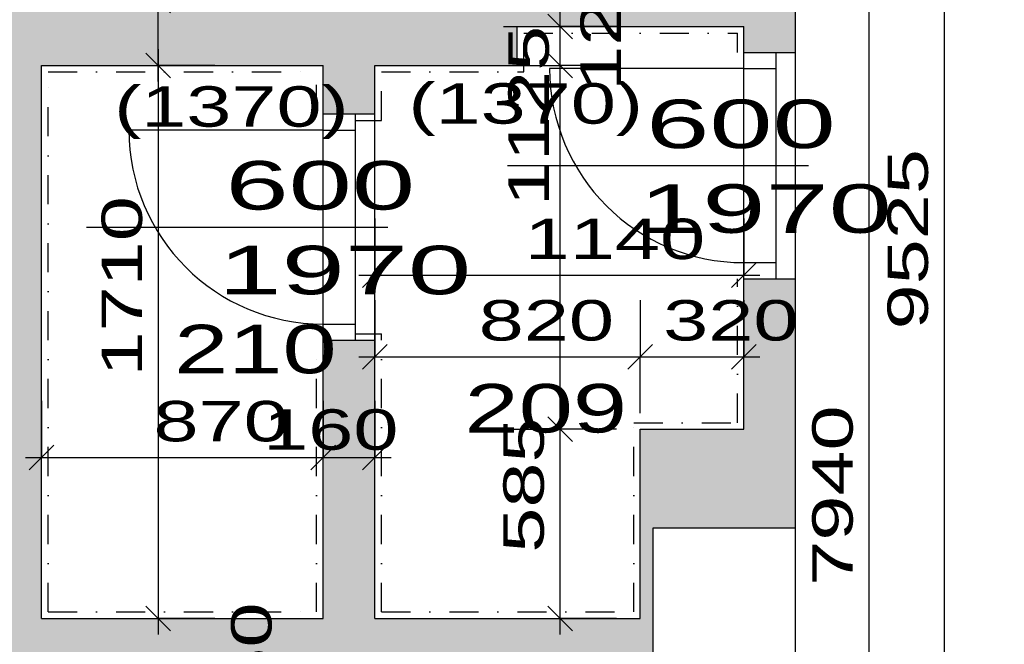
# Model space of a CAD drawing. Extents: x -196363 to 396902, y -489949 to -260582.
# Tile 147 of 256: x 172382 to 175425, y -380603 to -378672. Entities that reach past the tile are written whole.
import ezdxf

# ---------------------------------------------------------------- set-up
doc = ezdxf.new("R2010")
doc.units = 0
doc.header["$MEASUREMENT"] = 0
doc.linetypes.add('DOTDASH', pattern=[1, 0.3, -0.2, 0, -0.2, 0.3])
for name, color, linetype in [('bourani', 15, 'Continuous'), ('dvere', 1, 'Continuous'), ('koty', 1, 'Continuous'), ('legenda', 1, 'Continuous'), ('noszdiv', 1, 'Continuous'), ('srafbourani', 15, 'Continuous')]:
    doc.layers.add(name, color=color, linetype=linetype)
doc.styles.add('SPIRITTXTSTYLE1', font='ROMAN')
doc.styles.add('SPIRITTXTSTYLE2', font='txt')
doc.linetypes.add('CERCH2', pattern='A,0,-1,[17,dur+dsp vaclavov.shx,S=0.003401,R=0,X=-1,Y=0],0', length=1)
doc.dimstyles.new('SPIRITSTYLE258', dxfattribs={"dimtxt": 125, "dimasz": 12.7, "dimexe": 175, "dimexo": 51.516407, "dimgap": 50, "dimtad": 1, "dimdec": 3, "dimzin": 0, "dimdsep": 46, "dimlunit": 7, "dimtxsty": 'SPIRITTXTSTYLE1', "dimblk1": '_TICKMARKS258', "dimblk2": '_TICKMARKS258', "dimsah": 1, "dimcen": 0.09, "dimdle": 50, "dimclrd": 1, "dimclre": 1, "dimclrt": 1, "dimadec": 0, "dimazin": 0, "dimtfac": 1, "dimtdec": 4, "dimtofl": 0, "dimtmove": 1, "dimatfit": 0, "dimfxl": 0, "dimtolj": 1, "dimtzin": 0, "dimarcsym": 0})
doc.dimstyles.new('SPIRITSTYLE26', dxfattribs={"dimtxt": 125, "dimasz": 12.7, "dimexe": 175, "dimexo": -175, "dimgap": 50, "dimtad": 1, "dimdec": 3, "dimzin": 0, "dimdsep": 46, "dimlunit": 7, "dimtxsty": 'SPIRITTXTSTYLE1', "dimblk1": '_TICKMARKS26', "dimblk2": '_TICKMARKS26', "dimsah": 1, "dimcen": 0.09, "dimdle": 50, "dimclrd": 1, "dimclre": 1, "dimclrt": 1, "dimadec": 0, "dimazin": 0, "dimtfac": 1, "dimtdec": 4, "dimtofl": 0, "dimtmove": 1, "dimatfit": 0, "dimfxl": 0, "dimtolj": 1, "dimtzin": 0, "dimarcsym": 0})
doc.dimstyles.new('SPIRITSTYLE264', dxfattribs={"dimtxt": 125, "dimasz": 12.7, "dimexe": 175, "dimexo": 1037.502686, "dimgap": 50, "dimtad": 1, "dimdec": 3, "dimzin": 0, "dimdsep": 46, "dimlunit": 7, "dimtxsty": 'SPIRITTXTSTYLE1', "dimblk1": '_TICKMARKS264', "dimblk2": '_TICKMARKS264', "dimsah": 1, "dimcen": 0.09, "dimdle": 50, "dimclrd": 1, "dimclre": 1, "dimclrt": 1, "dimadec": 0, "dimazin": 0, "dimtfac": 1, "dimtdec": 4, "dimtofl": 0, "dimtmove": 1, "dimatfit": 0, "dimfxl": 0, "dimtolj": 1, "dimtzin": 0, "dimarcsym": 0})
doc.dimstyles.new('SPIRITSTYLE265', dxfattribs={"dimtxt": 125, "dimasz": 12.7, "dimexe": 175, "dimexo": 49.234375, "dimgap": 50, "dimtad": 1, "dimdec": 3, "dimzin": 0, "dimdsep": 46, "dimlunit": 7, "dimtxsty": 'SPIRITTXTSTYLE1', "dimblk1": '_TICKMARKS265', "dimblk2": '_TICKMARKS265', "dimsah": 1, "dimcen": 0.09, "dimdle": 50, "dimclrd": 1, "dimclre": 1, "dimclrt": 1, "dimadec": 0, "dimazin": 0, "dimtfac": 1, "dimtdec": 4, "dimtofl": 0, "dimtmove": 1, "dimatfit": 0, "dimfxl": 0, "dimtolj": 1, "dimtzin": 0, "dimarcsym": 0})
doc.dimstyles.new('SPIRITSTYLE266', dxfattribs={"dimtxt": 125, "dimasz": 12.7, "dimexe": 175, "dimexo": 76.817184, "dimgap": 50, "dimtad": 1, "dimdec": 3, "dimzin": 0, "dimdsep": 46, "dimlunit": 7, "dimtxsty": 'SPIRITTXTSTYLE1', "dimblk1": '_TICKMARKS266', "dimblk2": '_TICKMARKS266', "dimsah": 1, "dimcen": 0.09, "dimdle": 50, "dimclrd": 1, "dimclre": 1, "dimclrt": 1, "dimadec": 0, "dimazin": 0, "dimtfac": 1, "dimtdec": 4, "dimtofl": 0, "dimtmove": 1, "dimatfit": 0, "dimfxl": 0, "dimtolj": 1, "dimtzin": 0, "dimarcsym": 0})
doc.dimstyles.new('SPIRITSTYLE387', dxfattribs={"dimtxt": 125, "dimasz": 12.7, "dimexe": 175, "dimexo": 837.130493, "dimgap": 50, "dimtad": 1, "dimdec": 3, "dimzin": 0, "dimdsep": 46, "dimlunit": 7, "dimtxsty": 'SPIRITTXTSTYLE1', "dimblk1": '_TICKMARKS387', "dimblk2": '_TICKMARKS387', "dimsah": 1, "dimcen": 0.09, "dimdle": 50, "dimclrd": 1, "dimclre": 1, "dimclrt": 1, "dimadec": 0, "dimazin": 0, "dimtfac": 1, "dimtdec": 4, "dimtofl": 0, "dimtmove": 1, "dimatfit": 0, "dimfxl": 0, "dimtolj": 1, "dimtzin": 0, "dimarcsym": 0})
doc.dimstyles.new('SPIRITSTYLE403', dxfattribs={"dimtxt": 125, "dimasz": 12.7, "dimexe": 175, "dimexo": 10.935936, "dimgap": 50, "dimtad": 1, "dimdec": 3, "dimzin": 0, "dimdsep": 46, "dimlunit": 7, "dimtxsty": 'SPIRITTXTSTYLE1', "dimblk1": '_TICKMARKS403', "dimblk2": '_TICKMARKS403', "dimsah": 1, "dimcen": 0.09, "dimdle": 50, "dimclrd": 1, "dimclre": 1, "dimclrt": 1, "dimadec": 0, "dimazin": 0, "dimtfac": 1, "dimtdec": 4, "dimtofl": 0, "dimtmove": 1, "dimatfit": 0, "dimfxl": 0, "dimtolj": 1, "dimtzin": 0, "dimarcsym": 0})
doc.dimstyles.new('SPIRITSTYLE405', dxfattribs={"dimtxt": 125, "dimasz": 12.7, "dimexe": 175, "dimexo": -100.585938, "dimgap": 50, "dimtad": 1, "dimdec": 3, "dimzin": 0, "dimdsep": 46, "dimlunit": 7, "dimtxsty": 'SPIRITTXTSTYLE1', "dimblk1": '_TICKMARKS405', "dimblk2": '_TICKMARKS405', "dimsah": 1, "dimcen": 0.09, "dimdle": 50, "dimclrd": 1, "dimclre": 1, "dimclrt": 1, "dimadec": 0, "dimazin": 0, "dimtfac": 1, "dimtdec": 4, "dimtofl": 0, "dimtmove": 1, "dimatfit": 0, "dimfxl": 0, "dimtolj": 1, "dimtzin": 0, "dimarcsym": 0})
doc.dimstyles.new('SPIRITSTYLE406', dxfattribs={"dimtxt": 125, "dimasz": 12.7, "dimexe": 175, "dimexo": 72.898048, "dimgap": 50, "dimtad": 1, "dimdec": 3, "dimzin": 0, "dimdsep": 46, "dimlunit": 7, "dimtxsty": 'SPIRITTXTSTYLE1', "dimblk1": '_TICKMARKS406', "dimblk2": '_TICKMARKS406', "dimsah": 1, "dimcen": 0.09, "dimdle": 50, "dimclrd": 1, "dimclre": 1, "dimclrt": 1, "dimadec": 0, "dimazin": 0, "dimtfac": 1, "dimtdec": 4, "dimtofl": 0, "dimtmove": 1, "dimatfit": 0, "dimfxl": 0, "dimtolj": 1, "dimtzin": 0, "dimarcsym": 0})
doc.dimstyles.new('SPIRITSTYLE407', dxfattribs={"dimtxt": 125, "dimasz": 12.7, "dimexe": 175, "dimexo": -42.890236, "dimgap": 50, "dimtad": 1, "dimdec": 3, "dimzin": 0, "dimdsep": 46, "dimlunit": 7, "dimtxsty": 'SPIRITTXTSTYLE1', "dimblk1": '_TICKMARKS407', "dimblk2": '_TICKMARKS407', "dimsah": 1, "dimcen": 0.09, "dimdle": 50, "dimclrd": 1, "dimclre": 1, "dimclrt": 1, "dimadec": 0, "dimazin": 0, "dimtfac": 1, "dimtdec": 4, "dimtofl": 0, "dimtmove": 1, "dimatfit": 0, "dimfxl": 0, "dimtolj": 1, "dimtzin": 0, "dimarcsym": 0})

# ---------------------------------------------------------------- blocks, each defined once
blk = doc.blocks.new('_TICKMARKS387')
at = {"color": 1, "linetype": 'Continuous'}
blk.add_line((-3, -3), (3, 3), dxfattribs=at)
blk = doc.blocks.new('*D979')
at = {"color": 1, "linetype": 'Continuous', "ltscale": 300}
for p, q in [((173242.578125, -380992.875, 1723.800049), (173242.578125, -380632.875, 1723.800049)), ((173067.59375, -380682.875, 1723.800049), (173242.578125, -380682.875, 1723.800049)), ((173417.578125, -380682.875, 1723.800049), (173242.578125, -380682.875, 1723.800049)), ((173067.59375, -380942.875, 1723.800049), (173242.578125, -380942.875, 1723.800049)), ((173417.578125, -380942.875, 1723.800049), (173242.578125, -380942.875, 1723.800049))]:
    blk.add_line(p, q, dxfattribs=at)
at = {"color": 1, "linetype": 'Continuous', "ltscale": 300, "xscale": 12.69999980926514, "yscale": 12.69999980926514, "zscale": 12.69999980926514}
for p, rotation in [((173242.578125, -380682.875, 1723.800049), 90.00000250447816), ((173242.578125, -380942.875, 1723.800049), 270.0000006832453)]:
    blk.add_blockref('_TICKMARKS387', p, dxfattribs=dict(at, rotation=rotation))
at = {"color": 1, "linetype": 'Continuous', "ltscale": 300, "style": 'SPIRITTXTSTYLE1', "width": 1.5}
blk.add_text('260', height=125, rotation=90.000002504, dxfattribs=at).set_placement((173160.53125, -380891.71875, 1723.800049))
blk = doc.blocks.new('_TICKMARKS403')
at = {"color": 1, "linetype": 'Continuous'}
blk.add_line((-3, -3), (3, 3), dxfattribs=at)
blk = doc.blocks.new('*D1033')
at = {"color": 1, "linetype": 'Continuous', "ltscale": 300}
for p, q in [((175238.765625, -374697.875, 1723.800049), (175238.765625, -384322.875, 1723.800049)), ((175063.765625, -374747.875, 1723.800049), (175238.765625, -374747.875, 1723.800049)), ((175413.765625, -374747.875, 1723.800049), (175238.765625, -374747.875, 1723.800049)), ((175063.765625, -384272.875, 1723.800049), (175238.765625, -384272.875, 1723.800049)), ((175413.765625, -384272.875, 1723.800049), (175238.765625, -384272.875, 1723.800049))]:
    blk.add_line(p, q, dxfattribs=at)
at = {"color": 1, "linetype": 'Continuous', "ltscale": 300, "xscale": 12.69999980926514, "yscale": 12.69999980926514, "zscale": 12.69999980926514}
for p, rotation in [((175238.765625, -374747.875, 1723.800049), 90.00000250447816), ((175238.765625, -384272.875, 1723.800049), -90.00000250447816)]:
    blk.add_blockref('_TICKMARKS403', p, dxfattribs=dict(at, rotation=rotation))
at = {"color": 1, "linetype": 'Continuous', "ltscale": 300, "style": 'SPIRITTXTSTYLE1', "width": 1.5}
blk.add_text('9525', height=125, rotation=450.000019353, dxfattribs=at).set_placement((175188.765625, -379629.40625, 1723.800049))
blk = doc.blocks.new('_TICKMARKS258')
at = {"color": 1, "linetype": 'Continuous'}
blk.add_line((-3, -3), (3, 3), dxfattribs=at)
blk = doc.blocks.new('*D1034')
at = {"color": 1, "linetype": 'Continuous', "ltscale": 300}
for p, q in [((175006.25, -376282.875, 1723.8), (175006.25, -384322.875, 1723.8)), ((174831.25, -376332.875, 1723.8), (175006.25, -376332.875, 1723.8)), ((175181.25, -376332.875, 1723.8), (175006.25, -376332.875, 1723.8)), ((174831.25, -384272.875, 1723.8), (175006.25, -384272.875, 1723.8)), ((175181.25, -384272.875, 1723.8), (175006.25, -384272.875, 1723.8))]:
    blk.add_line(p, q, dxfattribs=at)
at = {"color": 1, "linetype": 'Continuous', "ltscale": 300, "xscale": 12.69999980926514, "yscale": 12.69999980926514, "zscale": 12.69999980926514}
for p, rotation in [((175006.25, -376332.875, 1723.8), 90.00000250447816), ((175006.25, -384272.875, 1723.8), -90.00000250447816)]:
    blk.add_blockref('_TICKMARKS258', p, dxfattribs=dict(at, rotation=rotation))
at = {"color": 1, "linetype": 'Continuous', "ltscale": 300, "style": 'SPIRITTXTSTYLE1', "width": 1.5}
blk.add_text('7940', height=125, rotation=450.0000194, dxfattribs=at).set_placement((174956.25, -380421.9375, 1723.8))
blk = doc.blocks.new('_TICKMARKS405')
at = {"color": 1, "linetype": 'Continuous'}
blk.add_line((-3, -3), (3, 3), dxfattribs=at)
blk = doc.blocks.new('*D1042')
at = {"color": 1, "linetype": 'Continuous', "ltscale": 300}
for p, q in [((172810.296875, -378862.875, 1723.800049), (172810.296875, -378562.875, 1723.800049)), ((172635.296875, -378612.875, 1723.800049), (172810.296875, -378612.875, 1723.800049)), ((172985.28125, -378612.875, 1723.800049), (172810.296875, -378612.875, 1723.800049)), ((172635.296875, -378812.875, 1723.800049), (172810.296875, -378812.875, 1723.800049)), ((172985.28125, -378812.875, 1723.800049), (172810.296875, -378812.875, 1723.800049))]:
    blk.add_line(p, q, dxfattribs=at)
at = {"color": 1, "linetype": 'Continuous', "ltscale": 300, "xscale": 12.69999980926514, "yscale": 12.69999980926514, "zscale": 12.69999980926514}
for p, rotation in [((172810.296875, -378612.875, 1723.800049), 90.00000250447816), ((172810.296875, -378812.875, 1723.800049), 270.0000006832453)]:
    blk.add_blockref('_TICKMARKS405', p, dxfattribs=dict(at, rotation=rotation))
at = {"color": 1, "linetype": 'Continuous', "ltscale": 300, "style": 'SPIRITTXTSTYLE1', "width": 1.5}
blk.add_text('200', height=125, rotation=90.000002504, dxfattribs=at).set_placement((172780.328125, -378454.625, 1723.800049))
blk = doc.blocks.new('*D1043')
at = {"color": 1, "linetype": 'Continuous', "ltscale": 300}
for p, q in [((172810.296875, -378762.875, 1723.800049), (172810.296875, -380572.875, 1723.800049)), ((172635.296875, -378812.875, 1723.800049), (172810.296875, -378812.875, 1723.800049)), ((172985.28125, -378812.875, 1723.800049), (172810.296875, -378812.875, 1723.800049)), ((172635.296875, -380522.84375, 1723.800049), (172810.296875, -380522.84375, 1723.800049)), ((172985.28125, -380522.84375, 1723.800049), (172810.296875, -380522.84375, 1723.800049))]:
    blk.add_line(p, q, dxfattribs=at)
at = {"color": 1, "linetype": 'Continuous', "ltscale": 300, "xscale": 12.69999980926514, "yscale": 12.69999980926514, "zscale": 12.69999980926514}
for p, rotation in [((172810.296875, -378812.875, 1723.800049), 90.00000250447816), ((172810.296875, -380522.84375, 1723.800049), -90.00000250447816)]:
    blk.add_blockref('_TICKMARKS405', p, dxfattribs=dict(at, rotation=rotation))
at = {"color": 1, "linetype": 'Continuous', "ltscale": 300, "style": 'SPIRITTXTSTYLE1', "width": 1.5}
blk.add_text('1710', height=125, rotation=450.000019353, dxfattribs=at).set_placement((172760.28125, -379775, 1723.800049))
blk = doc.blocks.new('_TICKMARKS264')
at = {"color": 1, "linetype": 'Continuous'}
blk.add_line((-3, -3), (3, 3), dxfattribs=at)
blk = doc.blocks.new('*D1044')
at = {"color": 1, "linetype": 'Continuous', "ltscale": 300}
for p, q in [((172449.734375, -379850.375, 1723.800049), (172449.734375, -380025.375, 1723.800049)), ((173319.734375, -379850.375, 1723.800049), (173319.734375, -380025.375, 1723.800049)), ((172399.734375, -380025.375, 1723.800049), (173369.71875, -380025.375, 1723.800049)), ((172449.734375, -380200.375, 1723.800049), (172449.734375, -380025.375, 1723.800049)), ((173319.734375, -380200.375, 1723.800049), (173319.734375, -380025.375, 1723.800049))]:
    blk.add_line(p, q, dxfattribs=at)
at = {"color": 1, "linetype": 'Continuous', "ltscale": 300, "xscale": 12.69999980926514, "yscale": 12.69999980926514, "zscale": 12.69999980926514, "rotation": 180.0000050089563}
blk.add_blockref('_TICKMARKS264', (172449.734375, -380025.375, 1723.800049), dxfattribs=at)
at = {"color": 1, "linetype": 'Continuous', "ltscale": 300, "xscale": 12.69999980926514, "yscale": 12.69999980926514, "zscale": 12.69999980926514}
blk.add_blockref('_TICKMARKS264', (173319.734375, -380025.375, 1723.800049), dxfattribs=at)
at = {"color": 1, "linetype": 'Continuous', "ltscale": 300, "style": 'SPIRITTXTSTYLE1', "width": 1.5}
blk.add_text('870', height=125, dxfattribs=at).set_placement((172795.4375, -379975.40625, 1723.800049))
blk = doc.blocks.new('_TICKMARKS26')
at = {"color": 1, "linetype": 'Continuous'}
blk.add_line((-3, -3), (3, 3), dxfattribs=at)
blk = doc.blocks.new('*D1045')
at = {"color": 1, "linetype": 'Continuous', "ltscale": 300}
for p, q in [((173319.734375, -379850.375, 1723.800049), (173319.734375, -380025.375, 1723.800049)), ((173479.71875, -379850.375, 1723.800049), (173479.71875, -380025.375, 1723.800049)), ((173269.734375, -380025.375, 1723.800049), (173529.71875, -380025.375, 1723.800049)), ((173319.734375, -380200.375, 1723.800049), (173319.734375, -380025.375, 1723.800049)), ((173479.71875, -380200.375, 1723.800049), (173479.71875, -380025.375, 1723.800049))]:
    blk.add_line(p, q, dxfattribs=at)
at = {"color": 1, "linetype": 'Continuous', "ltscale": 300, "xscale": 12.69999980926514, "yscale": 12.69999980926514, "zscale": 12.69999980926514, "rotation": 180.0000050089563}
blk.add_blockref('_TICKMARKS26', (173319.734375, -380025.375, 1723.800049), dxfattribs=at)
at = {"color": 1, "linetype": 'Continuous', "ltscale": 300, "xscale": 12.69999980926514, "yscale": 12.69999980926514, "zscale": 12.69999980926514}
blk.add_blockref('_TICKMARKS26', (173479.71875, -380025.375, 1723.800049), dxfattribs=at)
at = {"color": 1, "linetype": 'Continuous', "ltscale": 300, "style": 'SPIRITTXTSTYLE1', "width": 1.5}
blk.add_text('160', height=125, dxfattribs=at).set_placement((173134.28125, -380001.375, 1723.800049))
blk = doc.blocks.new('*D1046')
at = {"color": 1, "linetype": 'Continuous', "ltscale": 300}
for p, q in [((173479.71875, -379538.625, 1723.800049), (173479.71875, -379713.625, 1723.800049)), ((174299.71875, -379538.625, 1723.800049), (174299.71875, -379713.625, 1723.800049)), ((173429.71875, -379713.625, 1723.800049), (174349.703125, -379713.625, 1723.800049)), ((173479.71875, -379888.625, 1723.800049), (173479.71875, -379713.625, 1723.800049)), ((174299.71875, -379888.625, 1723.800049), (174299.71875, -379713.625, 1723.800049))]:
    blk.add_line(p, q, dxfattribs=at)
at = {"color": 1, "linetype": 'Continuous', "ltscale": 300, "xscale": 12.69999980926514, "yscale": 12.69999980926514, "zscale": 12.69999980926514, "rotation": 180.0000050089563}
blk.add_blockref('_TICKMARKS26', (173479.71875, -379713.625, 1723.800049), dxfattribs=at)
at = {"color": 1, "linetype": 'Continuous', "ltscale": 300, "xscale": 12.69999980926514, "yscale": 12.69999980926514, "zscale": 12.69999980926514}
blk.add_blockref('_TICKMARKS26', (174299.71875, -379713.625, 1723.800049), dxfattribs=at)
at = {"color": 1, "linetype": 'Continuous', "ltscale": 300, "style": 'SPIRITTXTSTYLE1', "width": 1.5}
blk.add_text('820', height=125, dxfattribs=at).set_placement((173800.4375, -379663.65625, 1723.800049))
blk = doc.blocks.new('_TICKMARKS265')
at = {"color": 1, "linetype": 'Continuous'}
blk.add_line((-3, -3), (3, 3), dxfattribs=at)
blk = doc.blocks.new('*D1047')
at = {"color": 1, "linetype": 'Continuous', "ltscale": 300}
for p, q in [((174299.71875, -379538.625, 1723.800049), (174299.71875, -379713.625, 1723.800049)), ((174619.734375, -379538.625, 1723.800049), (174619.734375, -379713.625, 1723.800049)), ((174249.71875, -379713.625, 1723.800049), (174669.734375, -379713.625, 1723.800049)), ((174299.71875, -379888.625, 1723.800049), (174299.71875, -379713.625, 1723.800049)), ((174619.734375, -379888.625, 1723.800049), (174619.734375, -379713.625, 1723.800049))]:
    blk.add_line(p, q, dxfattribs=at)
at = {"color": 1, "linetype": 'Continuous', "ltscale": 300, "xscale": 12.69999980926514, "yscale": 12.69999980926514, "zscale": 12.69999980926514, "rotation": 180.0000050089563}
blk.add_blockref('_TICKMARKS265', (174299.71875, -379713.625, 1723.800049), dxfattribs=at)
at = {"color": 1, "linetype": 'Continuous', "ltscale": 300, "xscale": 12.69999980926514, "yscale": 12.69999980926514, "zscale": 12.69999980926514}
blk.add_blockref('_TICKMARKS265', (174619.734375, -379713.625, 1723.800049), dxfattribs=at)
at = {"color": 1, "linetype": 'Continuous', "ltscale": 300, "style": 'SPIRITTXTSTYLE1', "width": 1.5}
blk.add_text('320', height=125, dxfattribs=at).set_placement((174370.4375, -379663.65625, 1723.800049))
blk = doc.blocks.new('_TICKMARKS266')
at = {"color": 1, "linetype": 'Continuous'}
blk.add_line((-3, -3), (3, 3), dxfattribs=at)
blk = doc.blocks.new('*D1048')
at = {"color": 1, "linetype": 'Continuous', "ltscale": 300}
for p, q in [((173479.71875, -379286.8125, 1723.800049), (173479.71875, -379461.8125, 1723.800049)), ((174619.734375, -379286.8125, 1723.800049), (174619.734375, -379461.8125, 1723.800049)), ((173429.71875, -379461.8125, 1723.800049), (174669.734375, -379461.8125, 1723.800049)), ((173479.71875, -379636.8125, 1723.800049), (173479.71875, -379461.8125, 1723.800049)), ((174619.734375, -379636.8125, 1723.800049), (174619.734375, -379461.8125, 1723.800049))]:
    blk.add_line(p, q, dxfattribs=at)
at = {"color": 1, "linetype": 'Continuous', "ltscale": 300, "xscale": 12.69999980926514, "yscale": 12.69999980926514, "zscale": 12.69999980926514, "rotation": 180.0000050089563}
blk.add_blockref('_TICKMARKS266', (173479.71875, -379461.8125, 1723.800049), dxfattribs=at)
at = {"color": 1, "linetype": 'Continuous', "ltscale": 300, "xscale": 12.69999980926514, "yscale": 12.69999980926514, "zscale": 12.69999980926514}
blk.add_blockref('_TICKMARKS266', (174619.734375, -379461.8125, 1723.800049), dxfattribs=at)
at = {"color": 1, "linetype": 'Continuous', "ltscale": 300, "style": 'SPIRITTXTSTYLE1', "width": 1.5}
blk.add_text('1140', height=125, dxfattribs=at).set_placement((173942.59375, -379411.84375, 1723.800049))
blk = doc.blocks.new('_TICKMARKS406')
at = {"color": 1, "linetype": 'Continuous'}
blk.add_line((-3, -3), (3, 3), dxfattribs=at)
blk = doc.blocks.new('*D1049')
at = {"color": 1, "linetype": 'Continuous', "ltscale": 300}
for p, q in [((174051.8125, -380572.875, 1723.80005), (174051.8125, -379887.84375, 1723.80005)), ((173876.8125, -379937.875, 1723.80005), (174051.8125, -379937.875, 1723.80005)), ((174226.8125, -379937.875, 1723.80005), (174051.8125, -379937.875, 1723.80005)), ((173876.8125, -380522.84375, 1723.80005), (174051.8125, -380522.84375, 1723.80005)), ((174226.8125, -380522.84375, 1723.80005), (174051.8125, -380522.84375, 1723.80005))]:
    blk.add_line(p, q, dxfattribs=at)
at = {"color": 1, "linetype": 'Continuous', "ltscale": 300, "xscale": 12.69999980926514, "yscale": 12.69999980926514, "zscale": 12.69999980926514}
for p, rotation in [((174051.8125, -379937.875, 1723.80005), 90.00000250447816), ((174051.8125, -380522.84375, 1723.80005), 270.0000006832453)]:
    blk.add_blockref('_TICKMARKS406', p, dxfattribs=dict(at, rotation=rotation))
at = {"color": 1, "linetype": 'Continuous', "ltscale": 300, "style": 'SPIRITTXTSTYLE1', "width": 1.5}
blk.add_text('585', height=125, rotation=90.0000025, dxfattribs=at).set_placement((174001.8125, -380319.65625, 1723.80005))
blk = doc.blocks.new('_TICKMARKS407')
at = {"color": 1, "linetype": 'Continuous'}
blk.add_line((-3, -3), (3, 3), dxfattribs=at)
blk = doc.blocks.new('*D1050')
at = {"color": 1, "linetype": 'Continuous', "ltscale": 300}
for p, q in [((174051.8125, -379987.875, 1723.80005), (174051.8125, -378762.875, 1723.80005)), ((173876.8125, -378812.875, 1723.80005), (174051.8125, -378812.875, 1723.80005)), ((174226.8125, -378812.875, 1723.80005), (174051.8125, -378812.875, 1723.80005)), ((173876.8125, -379937.875, 1723.80005), (174051.8125, -379937.875, 1723.80005)), ((174226.8125, -379937.875, 1723.80005), (174051.8125, -379937.875, 1723.80005))]:
    blk.add_line(p, q, dxfattribs=at)
at = {"color": 1, "linetype": 'Continuous', "ltscale": 300, "xscale": 12.69999980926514, "yscale": 12.69999980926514, "zscale": 12.69999980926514}
for p, rotation in [((174051.8125, -378812.875, 1723.80005), 90.00000250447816), ((174051.8125, -379937.875, 1723.80005), 270.0000006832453)]:
    blk.add_blockref('_TICKMARKS407', p, dxfattribs=dict(at, rotation=rotation))
at = {"color": 1, "linetype": 'Continuous', "ltscale": 300, "style": 'SPIRITTXTSTYLE1', "width": 1.5}
blk.add_text('1125', height=125, rotation=90.0000025, dxfattribs=at).set_placement((174017.28125, -379248.3125, 1723.80005))
blk = doc.blocks.new('*D1051')
at = {"color": 1, "linetype": 'Continuous', "ltscale": 300}
for p, q in [((174051.8125, -378862.875, 1723.800049), (174051.8125, -378642.875, 1723.800049)), ((173876.8125, -378692.875, 1723.800049), (174051.8125, -378692.875, 1723.800049)), ((174226.8125, -378692.875, 1723.800049), (174051.8125, -378692.875, 1723.800049)), ((173876.8125, -378812.875, 1723.800049), (174051.8125, -378812.875, 1723.800049)), ((174226.8125, -378812.875, 1723.800049), (174051.8125, -378812.875, 1723.800049))]:
    blk.add_line(p, q, dxfattribs=at)
at = {"color": 1, "linetype": 'Continuous', "ltscale": 300, "xscale": 12.69999980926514, "yscale": 12.69999980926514, "zscale": 12.69999980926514}
for p, rotation in [((174051.8125, -378692.875, 1723.800049), 90.00000250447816), ((174051.8125, -378812.875, 1723.800049), 270.0000006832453)]:
    blk.add_blockref('_TICKMARKS26', p, dxfattribs=dict(at, rotation=rotation))
at = {"color": 1, "linetype": 'Continuous', "ltscale": 300, "style": 'SPIRITTXTSTYLE1', "width": 1.5}
blk.add_text('120', height=125, rotation=90.000002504, dxfattribs=at).set_placement((174239.984375, -378891.65625, 1723.800049))

msp = doc.modelspace()

# ---------------------------------------------------------------- hatches: boundary and pattern name
at = {"layer": 'srafbourani', "linetype": 'Continuous', "ltscale": 300}
h = msp.add_hatch(dxfattribs=at)
h.set_pattern_fill('Nasyp-1', color=15, scale=23.8125, angle=45.00000808, style=0, pattern_type=2)
h.set_pattern_definition([(45.000008, (858026.688, -24615.152), (-8.41899395, 25.25696945), [0, -23.8125])])
h.paths.add_polyline_path([(172449.73438, -380522.84375), (172449.73438, -378812.875), (173319.73438, -378812.875), (173319.73438, -378962.84375), (173419.73438, -378962.84375), (173479.71875, -378962.875), (173479.71875, -378812.875), (173919.70312, -378812.875), (173919.70312, -378692.875), (174619.73438, -378692.875), (174619.73438, -378772.875), (174719.75, -378772.875), (174779.73438, -378772.875), (174779.73438, -377072.875), (174249.70312, -377072.875), (174249.70312, -377222.875), (174619.73438, -377222.875), (174619.73438, -378612.875), (172449.73438, -378612.875), (172449.73438, -376492.875), (172654.71875, -376492.875), (172654.71875, -376392.875), (172654.71875, -376332.875), (172464.70312, -376332.875), (172464.70312, -376287.875), (172404.73438, -376287.875), (172404.73438, -376242.875), (172364.70312, -376242.875), (172364.70312, -376287.875), (172304.71875, -376287.875), (171045.82812, -376287.875), (171045.82812, -376457.875), (172304.71875, -376457.875), (172304.71875, -380522.875), (171459.71875, -380522.875), (171459.71875, -380682.875), (174254.71875, -380682.875), (174254.71875, -380942.875), (174619.73438, -380942.875), (174619.73438, -383022.90625), (174719.75, -383022.90625), (174779.73438, -383022.90625), (174779.73438, -380682.875), (174339.75, -380682.875), (174339.75, -380242.875), (174779.73438, -380242.875), (174779.73438, -379472.875), (174719.70312, -379472.875), (174619.73438, -379472.875), (174619.73438, -379937.875), (174299.71875, -379937.875), (174299.71875, -380522.84375), (173479.71875, -380522.84375), (173479.71875, -379662.84375), (173419.73438, -379662.84375), (173319.73438, -379662.84375), (173319.73438, -380522.84375)], flags=0)

# ---------------------------------------------------------------- linework, layer by layer
at = {"layer": 'bourani', "color": 15, "linetype": 'Continuous', "ltscale": 300}
for p, q in [((174779.73438, -378772.875, 2623.80005), (174779.73438, -376332.875, 2623.80005)), ((173919.70312, -378812.875, 2623.80005), (173919.70312, -378692.875, 2623.80005)), ((173919.70312, -378692.875, 2623.80005), (174619.73438, -378692.875, 2623.80005)), ((174619.73438, -378772.875, 2623.80005), (174619.73438, -378692.875, 2623.80005)), ((174619.73438, -378822.90625, 2623.80005), (174619.73438, -378772.875, 2623.80005)), ((174719.70312, -378772.875, 2623.80005), (174779.73438, -378772.875, 2623.80005)), ((174719.70312, -378822.90625, 2623.80005), (174719.70312, -378772.875, 2623.80005)), ((172449.73438, -380522.84375, 2623.80005), (172449.73438, -378812.875, 2623.80005)), ((172449.73438, -378812.875, 2623.80005), (173319.73438, -378812.875, 2623.80005)), ((173319.73438, -378962.875, 2623.80005), (173319.73438, -378812.875, 2623.80005)), ((173479.71875, -378812.875, 2623.80005), (173919.70312, -378812.875, 2623.80005)), ((173479.71875, -378962.875, 2623.80005), (173479.71875, -378812.875, 2623.80005)), ((174619.73438, -378822.90625, 2623.80005), (174019.76562, -378822.90625, 2623.80005)), ((174619.73438, -378822.90625, 2623.80005), (174719.70312, -378822.90625, 2623.80005)), ((173319.73438, -379012.875, 2623.80005), (173319.73438, -378962.875, 2623.80005)), ((173419.73438, -378962.875, 2623.80005), (173479.71875, -378962.875, 2623.80005)), ((173419.73438, -379012.875, 2623.80005), (173419.73438, -378962.875, 2623.80005)), ((173319.73438, -379012.875, 2623.80005), (172719.75, -379012.875, 2623.80005)), ((173319.73438, -379012.875, 2623.80005), (173419.73438, -379012.875, 2623.80005)), ((174619.73438, -379472.875, 2623.80005), (174619.73438, -379422.875, 2623.80005)), ((174619.73438, -379422.875, 2623.80005), (174719.70312, -379422.875, 2623.80005)), ((174719.70312, -379472.875, 2623.80005), (174719.70312, -379422.875, 2623.80005)), ((174619.73438, -379937.875, 2623.80005), (174619.73438, -379472.875, 2623.80005)), ((174719.70312, -379472.875, 2623.80005), (174779.73438, -379472.875, 2623.80005)), ((174779.73438, -380242.875, 2623.80005), (174779.73438, -379472.875, 2623.80005)), ((173319.73438, -379662.84375, 2623.80005), (173319.73438, -379612.84375, 2623.80005)), ((173319.73438, -379612.84375, 2623.80005), (173419.73438, -379612.84375, 2623.80005)), ((173419.73438, -379662.84375, 2623.80005), (173419.73438, -379612.84375, 2623.80005)), ((173319.73438, -380522.84375, 2623.80005), (173319.73438, -379662.84375, 2623.80005)), ((173419.73438, -379662.84375, 2623.80005), (173479.71875, -379662.84375, 2623.80005)), ((173479.71875, -380522.84375, 2623.80005), (173479.71875, -379662.84375, 2623.80005)), ((174299.71875, -380522.84375, 2623.80005), (174299.71875, -379937.875, 2623.80005)), ((174299.71875, -379937.875, 2623.80005), (174619.73438, -379937.875, 2623.80005)), ((172449.73438, -380522.84375, 2623.80005), (173319.73438, -380522.84375, 2623.80005)), ((173479.71875, -380522.84375, 2623.80005), (174299.71875, -380522.84375, 2623.80005))]:
    msp.add_line(p, q, dxfattribs=at)
at = {"layer": 'bourani', "color": 15, "linetype": 'DOTDASH', "ltscale": 300}
for p, q in [((173939.70312, -378712.875, 2623.80005), (174599.75, -378712.875, 2623.80005)), ((173939.70312, -378832.875, 2623.80005), (173939.70312, -378712.875, 2623.80005)), ((174599.75, -378772.875, 2623.80005), (174599.75, -378712.875, 2623.80005)), ((172469.71875, -380502.875, 2623.80005), (172469.71875, -378832.875, 2623.80005)), ((172469.71875, -378832.875, 2623.80005), (173299.73438, -378832.875, 2623.80005)), ((173299.73438, -378962.875, 2623.80005), (173299.73438, -378832.875, 2623.80005)), ((173499.76562, -378832.875, 2623.80005), (173939.70312, -378832.875, 2623.80005)), ((173499.76562, -378982.875, 2623.80005), (173499.76562, -378832.875, 2623.80005)), ((173419.73438, -378982.875, 2623.80005), (173499.76562, -378982.875, 2623.80005)), ((174599.75, -379917.875, 2623.80005), (174599.75, -379472.875, 2623.80005)), ((173299.73438, -380502.875, 2623.80005), (173299.73438, -379662.84375, 2623.80005)), ((173419.73438, -379642.875, 2623.80005), (173499.76562, -379642.875, 2623.80005)), ((173499.76562, -380502.875, 2623.80005), (173499.76562, -379642.875, 2623.80005)), ((174279.71875, -379917.875, 2623.80005), (174599.75, -379917.875, 2623.80005)), ((174279.71875, -380502.875, 2623.80005), (174279.71875, -379917.875, 2623.80005)), ((172469.71875, -380502.875, 2623.80005), (173299.73438, -380502.875, 2623.80005)), ((173499.76562, -380502.875, 2623.80005), (174279.71875, -380502.875, 2623.80005))]:
    msp.add_line(p, q, dxfattribs=at)
at = {"layer": 'bourani', "color": 15, "linetype": 'Continuous', "ltscale": 304.799988}
for p, q in [((174619.73438, -378772.875, 1723.80005), (174719.75, -378772.875, 1723.80005)), ((173319.73438, -378962.84375, 1723.80005), (173419.73438, -378962.84375, 1723.80005)), ((174619.73438, -379472.875, 1723.80005), (174719.75, -379472.875, 1723.80005)), ((173319.73438, -379662.84375, 1723.80005), (173419.73438, -379662.84375, 1723.80005))]:
    msp.add_line(p, q, dxfattribs=at)
at = {"layer": 'bourani', "color": 15, "linetype": 'CERCH2', "ltscale": 300}
for p, q in [((174779.73438, -379472.875, 2623.80005), (174779.73438, -378772.875, 2623.80005)), ((173479.71875, -379662.84375, 2623.80005), (173479.71875, -378962.875, 2623.80005))]:
    msp.add_line(p, q, dxfattribs=at)
at = {"layer": 'bourani', "color": 15, "linetype": 'Continuous', "ltscale": 270}
for p, q in [((174619.73438, -379422.875, 1723.80005), (174619.73438, -378822.875, 1723.80005)), ((174719.75, -379422.875, 1723.80005), (174719.75, -378822.875, 1723.80005)), ((173319.73438, -379612.84375, 1723.80005), (173319.73438, -379012.84375, 1723.80005)), ((173419.73438, -379612.84375, 1723.80005), (173419.73438, -379012.84375, 1723.80005))]:
    msp.add_line(p, q, dxfattribs=at)
at = {"layer": 'bourani', "color": 15, "linetype": 'Continuous', "ltscale": 250}
for p, q in [((173889.09375, -379122.875, 1723.80005), (174819.96875, -379122.875, 1723.80005)), ((172589.07812, -379312.875, 1723.80005), (173519.95312, -379312.875, 1723.80005))]:
    msp.add_line(p, q, dxfattribs=at)
at = {"layer": 'bourani', "color": 15, "linetype": 'Continuous', "ltscale": 300}
msp.add_arc((173319.73438, -379012.875, 2623.80005), 599.97571, 180.00000501, 270.00000068, dxfattribs=at)
for p in [(174619.73438, -379122.875, 2623.80005), (173319.73438, -379312.875, 2623.80005)]:
    msp.add_point(p, dxfattribs=at)
at = {"layer": 'bourani', "color": 15, "linetype": 'Continuous', "ltscale": 304.799988}
for p in [(174619.73438, -379122.875, 1723.80005), (173319.73438, -379312.875, 1723.80005)]:
    msp.add_point(p, dxfattribs=at)
at = {"layer": 'bourani', "color": 15, "linetype": 'Continuous', "ltscale": 250}
for p in [(174619.73438, -379122.875, 1723.80005), (174719.75, -379122.875, 1723.80005), (173319.73438, -379312.875, 1723.80005), (173419.73438, -379312.875, 1723.80005)]:
    msp.add_point(p, dxfattribs=at)
at = {"layer": 'dvere', "color": 7, "linetype": 'Continuous', "ltscale": 300}
msp.add_arc((174619.73438, -378822.90625, 2623.80005), 599.97571, 180.00000501, 270.00000068, dxfattribs=at)
at = {"layer": 'noszdiv', "color": 1, "linetype": 'Continuous', "ltscale": 300}
for p, q in [((174339.75, -380242.875, 2623.80005), (174779.73438, -380242.875, 2623.80005)), ((174339.75, -380682.875, 2623.80005), (174339.75, -380242.875, 2623.80005)), ((174779.73438, -380682.875, 2623.80005), (174779.73438, -380242.875, 2623.80005))]:
    msp.add_line(p, q, dxfattribs=at)

# ---------------------------------------------------------------- texts
at = {"layer": 'bourani', "color": 15, "linetype": 'DOTDASH', "ltscale": 300, "style": 'SPIRITTXTSTYLE1', "width": 1.5}
for p in [(172674.01562, -379002.59375, 2623.80005), (173583.40625, -378993.1875, 2623.80005)]:
    msp.add_text('(1370)', height=125, dxfattribs=at).set_placement(p)
at = {"layer": 'bourani', "color": 15, "linetype": 'Continuous', "ltscale": 250, "style": 'SPIRITTXTSTYLE1', "width": 1.75}
for s, p in [('600', (174318.17188, -379068.75)), ('600', (173018.15625, -379258.75)), ('1970', (174296.34375, -379330.6875)), ('1970', (172996.32812, -379520.6875))]:
    msp.add_text(s, height=150, dxfattribs=at).set_placement(p)
at = {"layer": 'legenda', "color": 1, "linetype": 'CERCH2', "ltscale": 300, "style": 'SPIRITTXTSTYLE2', "width": 1.5}
for s, p in [('210', (172859.70312, -379764.9375, 1723.80005)), ('209', (173756.98438, -379948, 1723.80005))]:
    msp.add_text(s, height=150, dxfattribs=at).set_placement(p)

# ---------------------------------------------------------------- dimensions: what is measured, and where the dimension line sits
at = {"layer": 'koty', "color": 1, "linetype": 'Continuous', "ltscale": 300}
for base, p1, p2, dimstyle, picture, middle in [((175238.76562, -374747.875, 1723.80005), (175424.70312, -374747.875, 1723.80005), (175112.21875, -384272.875, 1723.80005), 'SPIRITSTYLE403', '*D1033', (175238.76562, -379510.375, 1723.80005)), ((175006.25, -376332.875, 1723.80005), (174779.73438, -376332.875, 1723.80005), (174779.73438, -384272.875, 1723.80005), 'SPIRITSTYLE258', '*D1034', (175006.25, -380302.875, 1723.80005)), ((172810.29688, -378812.875, 1723.80005), (172735.875, -378812.875, 1723.80005), (172735.875, -380522.84375, 1723.80005), 'SPIRITSTYLE405', '*D1043', (172810.29688, -379667.875, 1723.80005)), ((174051.8125, -380522.84375, 1723.80005), (174299.71875, -380522.84375, 1723.80005), (174299.71875, -379937.875, 1723.80005), 'SPIRITSTYLE406', '*D1049', (174051.8125, -380230.375, 1723.80005))]:
    dim = msp.add_linear_dim(base=base, p1=p1, p2=p2, angle=90.0000025, dimstyle=dimstyle, dxfattribs=at)
    dim.commit()
    dim.dimension.update_dxf_attribs({"geometry": picture, "text_midpoint": middle})
for base, p1, p2, dimstyle, picture, middle in [((172810.29688, -378812.875, 1723.80005), (172884.70312, -378812.875, 1723.80005), (172884.70312, -378612.875, 1723.80005), 'SPIRITSTYLE405', '*D1042', (172631.51562, -378454.625)), ((174051.8125, -378812.875, 1723.80005), (174051.8125, -378812.875, 1723.80005), (174051.8125, -378692.875, 1723.80005), 'SPIRITSTYLE26', '*D1051', (174103.07812, -378891.65625)), ((174051.8125, -379937.875, 1723.80005), (174299.71875, -379937.875, 1723.80005), (173919.70312, -378812.875, 1723.80005), 'SPIRITSTYLE407', '*D1050', (173814.90625, -379248.3125)), ((173242.57812, -380942.875, 1723.80005), (174254.71875, -380942.875, 1723.80005), (174254.71875, -380682.875, 1723.80005), 'SPIRITSTYLE387', '*D979', (173017.67188, -380891.71875))]:
    dim = msp.add_linear_dim(base=base, p1=p1, p2=p2, angle=90.0000025, dimstyle=dimstyle, dxfattribs=at)
    dim.commit()
    dim.dimension.update_dxf_attribs({"geometry": picture, "text_midpoint": middle, "dimtype": 160})
for base, p1, p2, dimstyle, picture, middle in [((172449.73438, -380025.375, 1723.80005), (172449.73438, -378812.875, 1723.80005), (173319.73438, -378812.875, 1723.80005), 'SPIRITSTYLE264', '*D1044', (172884.73438, -380025.375, 1723.80005)), ((173479.71875, -379461.8125, 1723.80005), (173479.71875, -379713.625, 1723.80005), (174619.73438, -379713.625, 1723.80005), 'SPIRITSTYLE266', '*D1048', (174049.73438, -379461.8125, 1723.80005)), ((173479.71875, -379713.625, 1723.80005), (173479.71875, -379713.625, 1723.80005), (174299.71875, -379713.625, 1723.80005), 'SPIRITSTYLE26', '*D1046', (173889.71875, -379713.625, 1723.80005)), ((174299.71875, -379713.625, 1723.80005), (174299.71875, -379937.875, 1723.80005), (174619.73438, -379937.875, 1723.80005), 'SPIRITSTYLE265', '*D1047', (174459.73438, -379713.625, 1723.80005))]:
    dim = msp.add_linear_dim(base=base, p1=p1, p2=p2, dimstyle=dimstyle, dxfattribs=at)
    dim.commit()
    dim.dimension.update_dxf_attribs({"geometry": picture, "text_midpoint": middle})
dim = msp.add_linear_dim(base=(173319.73438, -380025.375, 1723.80005), p1=(173319.73438, -380025.375, 1723.80005), p2=(173479.71875, -380025.375, 1723.80005), dimstyle='SPIRITSTYLE26', dxfattribs=at)
dim.commit()
dim.dimension.update_dxf_attribs({"geometry": '*D1045', "text_midpoint": (173283.09375, -380001.375), "dimtype": 160})

doc.saveas('drawing.dxf')
